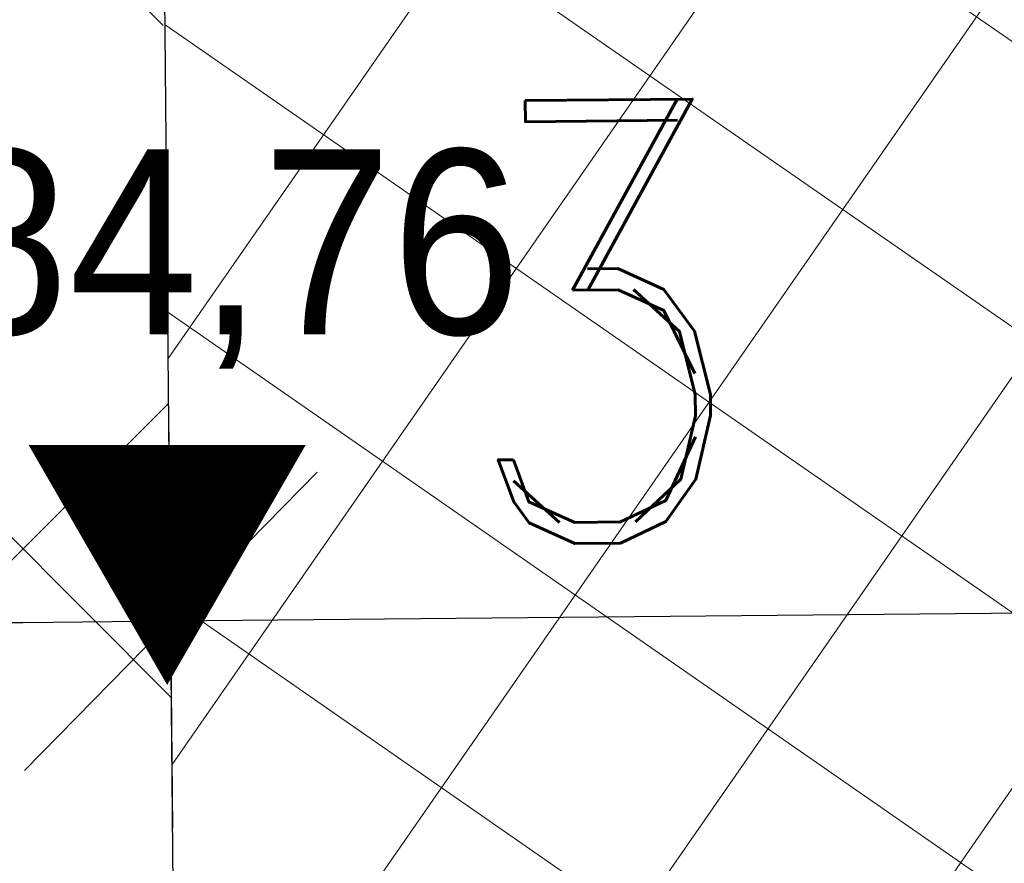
# Model space of a CAD drawing. Extents: x 8014 to 6635291, y -5609 to 5765892.
# Tile 57 of 158: x 6601164.6 to 6601167.27, y 5731801.17 to 5731803.45. Entities that reach past the tile are written whole.
import ezdxf
from ezdxf.enums import TextEntityAlignment as Align

# ---------------------------------------------------------------- set-up
doc = ezdxf.new("R2010")
doc.units = 0
doc.header["$PDSIZE"] = 0.75
doc.linetypes.add('HIDDEN', pattern=[0.375, 0.25, -0.125])
doc.layers.get('0').update_dxf_attribs({"linetype": 'CONTINUOUS'})
doc.layers.get('Defpoints').update_dxf_attribs({"linetype": 'CONTINUOUS'})
for name, color, linetype, lineweight in [('!m_spadki', 7, 'CONTINUOUS', 30), ('a_krawężnik', 7, 'CONTINUOUS', 30), ('T_str.ochr.8m', 40, 'HIDDEN', 60)]:
    doc.layers.add(name, color=color, linetype=linetype, lineweight=lineweight)
for name, color, linetype in [('A-SZRAF- DROGI', 130, 'CONTINUOUS'), ('a_chodnik', 31, 'CONTINUOUS'), ('a_zieleń', 80, 'CONTINUOUS')]:
    doc.layers.add(name, color=color, linetype=linetype)
doc.layers.add('AP_HATCH_DROGI', color=7, linetype='CONTINUOUS', lineweight=15, true_color=0x949494)
doc.styles.add('Arial', font='arial.ttf')
doc.styles.add('Romand', font='romand.shx', dxfattribs={"width": 0.8})
doc.styles.add('ROMANS', font='romans.shx', dxfattribs={"width": 0.7})
doc.dimstyles.new('DIM500', dxfattribs={"dimscale": 40, "dimtxt": 0.03, "dimasz": 0.01, "dimexe": 0, "dimexo": 0, "dimgap": 0.02, "dimtad": 1, "dimzin": 9, "dimdsep": 46, "dimtxsty": 'ROMANS', "dimblk": 'TICK1', "dimcen": 0, "dimse1": 1, "dimse2": 1, "dimclrd": 256, "dimclre": 7, "dimclrt": 6, "dimazin": 0, "dimtfac": 1, "dimtdec": 4, "dimtix": 1, "dimtmove": 2, "dimatfit": 3, "dimldrblk": 'TICK1', "dimfxl": 1, "dimtolj": 1, "dimtzin": 9, "dimarcsym": 0})

# ---------------------------------------------------------------- blocks, each defined once
blk = doc.blocks.new('TICK1')
at = {"color": 0}
for p, q in [((0, -1.4), (0, 1.4)), ((0, 1.110223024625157e-16), (-0.9999999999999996, 1.110223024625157e-16))]:
    blk.add_line(p, q, dxfattribs=at)
at = {"color": 2}
blk.add_line((-0.9999999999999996, -0.9999999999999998), (1, 1), dxfattribs=at)
blk = doc.blocks.new('*D118')
at = {"lineweight": -2}
for p, q in [((6601168.009658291, 5731801.854794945), (6601165.009794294, 5731801.826229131)), ((6601168.409640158, 5731801.85860372), (6601168.809622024, 5731801.862412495)), ((6601164.609812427, 5731801.822420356), (6601164.209830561, 5731801.818611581))]:
    blk.add_line(p, q, dxfattribs=at)
at = {"layer": 'Defpoints', "color": 0}
for p in [(6601165.009794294, 5731801.826229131), (6601168.01864862, 5731800.910667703), (6601165.018784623, 5731800.882101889)]:
    blk.add_point(p, dxfattribs=at)
at = {"lineweight": -2, "xscale": 0.4, "yscale": 0.4, "zscale": 0.4}
for p, rotation in [((6601168.009658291, 5731801.854794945), 180.5455751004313), ((6601165.009794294, 5731801.826229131), 0.5455751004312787)]:
    blk.add_blockref('TICK1', p, dxfattribs=dict(at, rotation=rotation))
at = {"color": 6, "insert": (6601166.18052332, 5731802.637413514), "char_height": 1.2, "attachment_point": 5, "rotation": 0.5455751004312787, "style": 'Romand'}
blk.add_mtext('\\A1;3', dxfattribs=at)

msp = doc.modelspace()

# ---------------------------------------------------------------- hatches: boundary and pattern name
at = {"layer": 'A-SZRAF- DROGI', "linetype": 'ByBlock', "lineweight": 0}
h = msp.add_hatch(dxfattribs=at)
h.set_pattern_fill('ANSI37', color=253, scale=3, style=0)
h.set_pattern_definition([(45, (3365827.470421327, 2822255.75228963), (-0.2651650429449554, 0.2651650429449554), []), (135, (3365827.470421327, 2822255.75228963), (-0.2651650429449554, -0.2651650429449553), [])])
h.paths.add_polyline_path([(6601164.801, 5731825.446), (6601168.790559, 5731826.947746), (6601168.820585, 5731824.474329), (6601166.454, 5731823.503)])
edge = h.paths.add_edge_path()
edge.add_line((6601172.476, 5731825.895), (6601172.4105, 5731828.025676))
edge.add_line((6601172.4105, 5731828.025676), (6601173.992, 5731828.189))
edge.add_arc((6601186.03492027, 5732243.680015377), 415.665509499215, 268.3397586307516, 269.9116548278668)
edge.add_line((6601185.394, 5731828.015), (6601205.043, 5731828.193))
edge.add_line((6601205.043, 5731828.193), (6601225.2324, 5731828.343))
edge.add_line((6601225.2324, 5731828.343), (6601245.168, 5731828.586))
edge.add_line((6601245.168, 5731828.586), (6601245.54301782, 5731828.590239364))
edge.add_line((6601245.54301782, 5731828.590239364), (6601246.883624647, 5731826.593755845))
edge.add_line((6601246.883624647, 5731826.593755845), (6601221.789705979, 5731826.309230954))
edge.add_line((6601221.789705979, 5731826.309230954), (6601205.136, 5731826.031))
edge.add_line((6601205.136, 5731826.031), (6601185.273, 5731825.848))
edge.add_line((6601185.273, 5731825.848), (6601173.834, 5731826.053))
edge.add_line((6601173.834, 5731826.053), (6601172.476, 5731825.895))
edge = h.paths.add_edge_path()
edge.add_line((6601111.994, 5731733.86), (6601109.203, 5731750.836))
edge.add_line((6601109.203, 5731750.836), (6601106.88, 5731760.994))
edge.add_line((6601106.88, 5731760.994), (6601102.557, 5731779.174))
edge.add_line((6601102.557, 5731779.174), (6601096.809, 5731802.335))
edge.add_line((6601096.809, 5731802.335), (6601093.3935, 5731815.0755))
edge.add_arc((6601112.890643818, 5731821.406846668), 20.49937969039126, 186.6456011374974, 197.9902726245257, ccw=False)
edge.add_arc((6601104.100382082, 5731821.197027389), 11.77172068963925, 157.093056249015, 190.5856574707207, ccw=False)
edge.add_line((6601093.257, 5731825.779000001), (6601095.519, 5731824.743))
edge.add_line((6601095.519, 5731824.743), (6601101.325, 5731802.801))
edge.add_line((6601101.325, 5731802.801), (6601106.886, 5731780.522))
edge.add_line((6601106.886, 5731780.522), (6601111.376, 5731762.136))
edge.add_line((6601111.376, 5731762.136), (6601116.585, 5731733.745))
edge.add_line((6601116.585, 5731733.745), (6601117.929, 5731724.497))
edge.add_line((6601117.929, 5731724.497), (6601120.174581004, 5731712.998631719))
edge.add_line((6601120.174581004, 5731712.998631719), (6601122.073782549, 5731714.127215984))
edge.add_line((6601122.073782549, 5731714.127215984), (6601119.954, 5731724.963))
edge.add_line((6601119.954, 5731724.963), (6601118.634, 5731734.045))
edge.add_line((6601118.634, 5731734.045), (6601113.329, 5731762.836))
edge.add_line((6601113.329, 5731762.836), (6601108.915, 5731781.012))
edge.add_line((6601108.915, 5731781.012), (6601103.286, 5731803.464))
edge.add_line((6601103.286, 5731803.464), (6601098.333, 5731822.44))
edge.add_line((6601098.333, 5731822.44), (6601100.26, 5731826.8))
edge.add_line((6601100.26, 5731826.8), (6601104.18, 5731826.61))
edge.add_line((6601104.18, 5731826.61), (6601124.59, 5731825.705))
edge.add_arc((6601125.610328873, 5731847.683485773), 22.00215689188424, 254.8648362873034, 267.34201003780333, ccw=False)
edge.add_line((6601119.865631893, 5731826.444527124), (6601114.201632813, 5731827.976553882))
edge.add_arc((6601110.333611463, 5731814.50400797), 14.01681427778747, 73.98101766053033, 84.72925958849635)
edge.add_line((6601111.621225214, 5731828.46155551), (6601104.31, 5731828.801))
edge.add_line((6601104.31, 5731828.801), (6601098.736000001, 5731829.044))
edge.add_arc((6601099.467862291, 5731836.320540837), 7.313252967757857, 237.4214308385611, 264.25660123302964, ccw=False)
edge.add_line((6601095.530000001, 5731830.158), (6601092.874, 5731826.011))
edge.add_arc((6601101.918260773, 5731821.943692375), 9.916735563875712, 155.7860047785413, 175.0173574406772)
edge.add_arc((6601112.859662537, 5731821.4016454), 20.86790340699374, 176.1439813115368, 198.0522861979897)
edge.add_line((6601093.019, 5731814.935), (6601096.416, 5731802.213))
edge.add_line((6601096.416, 5731802.213), (6601102.139, 5731779.125))
edge.add_line((6601102.139, 5731779.125), (6601106.492, 5731760.912))
edge.add_line((6601106.492, 5731760.912), (6601108.825, 5731750.719))
edge.add_line((6601108.825, 5731750.719), (6601111.607, 5731733.785))
edge.add_line((6601111.607, 5731733.785), (6601115.11, 5731713.014))
edge.add_line((6601115.11, 5731713.014), (6601115.782940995, 5731710.388937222))
edge.add_line((6601115.782940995, 5731710.388937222), (6601116.122591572, 5731710.590771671))
edge.add_line((6601116.122591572, 5731710.590771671), (6601115.488, 5731713.094))
edge.add_line((6601115.488, 5731713.094), (6601113.741, 5731723.477))
edge.add_line((6601113.741, 5731723.477), (6601111.994, 5731733.86))
at = {"layer": 'a_chodnik', "lineweight": 13, "transparency": 33554687}
h = msp.add_hatch(dxfattribs=at)
h.set_pattern_fill('ANSI37-METRIC', color=256, scale=0.1999999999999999, angle=280.2340517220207, style=0)
h.set_pattern_definition([(325.2406736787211, (6604551.58258656, 5730645.887596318), (0.3620328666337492, 0.5216868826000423), []), (55.24067367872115, (6604551.58258656, 5730645.887596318), (-0.5216868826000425, 0.362032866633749), [])])
h.paths.add_polyline_path([(6601184.718209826, 5731806.288503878), (6601184.811686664, 5731796.468651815, -0.414209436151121), (6601183.821264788, 5731795.459178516), (6601180.533091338, 5731795.427831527), (6601179.940215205, 5731796.425472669), (6601183.811721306, 5731796.462338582), (6601183.712477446, 5731806.884519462)])
h.paths.add_polyline_path([(6601177.447741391, 5731795.398418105), (6601169.101942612, 5731795.318855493, -0.4088541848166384), (6601165.033847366, 5731799.300274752), (6601164.951244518, 5731807.974885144, -0.336575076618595), (6601167.945302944, 5731809.825565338), (6601183.682951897, 5731809.976971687, -0.3189819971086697), (6601184.633546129, 5731809.315496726), (6601183.694444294, 5731808.778286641), (6601183.692566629, 5731808.975471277), (6601167.943280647, 5731808.825500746), (6601168.062435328, 5731796.312368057), (6601178.023179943, 5731796.407217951)])
at = {"layer": 'a_zieleń', "transparency": 33554687}
h = msp.add_hatch(dxfattribs=at)
h.set_pattern_fill('ANSI31', color=256, scale=2, angle=0.5415578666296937)
h.set_pattern_definition([(45.5415578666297, (6600987.53512271, 5732094.771343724), (-0.1784396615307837, 0.1750979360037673), [])])
edge = h.paths.add_edge_path()
edge.add_line((6601184.522925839, 5731785.715408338), (6601184.766921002, 5731785.473322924))
edge.add_line((6601184.766921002, 5731785.473322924), (6601208.79, 5731802.27))
edge.add_line((6601208.79, 5731802.27), (6601211.05, 5731814.48))
edge.add_line((6601211.05, 5731814.48), (6601142.150843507, 5731813.822858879))
edge.add_arc((6601143.69840858, 5731819.101553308), 5.500870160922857, 253.6603434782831, 270.5475106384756)
edge.add_line((6601143.750973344, 5731813.6009343), (6601191.033618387, 5731814.053326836))
edge.add_arc((6601191.121506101, 5731812.113382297), 1.941934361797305, 359.83740764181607, 92.59396805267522, ccw=False)
edge.add_line((6601193.063432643, 5731812.107871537), (6601193.07399525, 5731811.003901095))
edge.add_line((6601193.07399525, 5731811.003901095), (6601197.383252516, 5731811.044963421))
edge.add_line((6601197.383252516, 5731811.044963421), (6601197.425292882, 5731806.620725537))
edge.add_line((6601197.425292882, 5731806.620725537), (6601199.73158594, 5731806.642472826))
edge.add_line((6601199.73158594, 5731806.642472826), (6601199.802988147, 5731799.171269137))
edge.add_line((6601199.802988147, 5731799.171269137), (6601197.516155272, 5731797.164784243))
edge.add_line((6601197.516155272, 5731797.164784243), (6601194.215775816, 5731797.133052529))
edge.add_line((6601194.215775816, 5731797.133052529), (6601194.250820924, 5731793.47024802))
edge.add_arc((6601191.537576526, 5731793.658273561), 2.719751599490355, 281.08944697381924, 356.0357887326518, ccw=False)
edge.add_line((6601192.060696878, 5731790.989304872), (6601185.152182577, 5731786.155675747))
edge.add_arc((71774552.68679601, -87417922.68084788), 113685689.9179969, 124.9790439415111, 124.9790443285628)
h.paths.add_polyline_path([(6601204.905956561, 5731809.178180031), (6601202.576515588, 5731808.578882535), (6601203.741236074, 5731808.878531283)], flags=16)
h = msp.add_hatch(dxfattribs=at)
h.set_pattern_fill('ANSI31', color=256, scale=2, angle=0.5415578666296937)
h.set_pattern_definition([(45.54817982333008, (6607983.673137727, 5729436.441197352), (-0.1784598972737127, 0.175077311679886), [])])
edge = h.paths.add_edge_path()
edge.add_line((6601132.28887818, 5731807.911557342), (6601127.080955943, 5731807.902463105))
edge.add_line((6601127.080955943, 5731807.902463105), (6601127.042433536, 5731806.545763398))
edge.add_line((6601127.042433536, 5731806.545763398), (6601125.024000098, 5731806.574521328))
edge.add_line((6601125.024000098, 5731806.574521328), (6601123.865375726, 5731808.178802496))
edge.add_line((6601123.865375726, 5731808.178802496), (6601123.892619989, 5731810.090996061))
edge.add_line((6601123.892619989, 5731810.090996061), (6601127.092295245, 5731810.045408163))
edge.add_line((6601127.092295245, 5731810.045408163), (6601127.07886047, 5731809.102461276))
edge.add_line((6601127.07886047, 5731809.102461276), (6601132.973334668, 5731809.112754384))
edge.add_arc((6601141.258670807, 5731812.627467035), 8.999999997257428, 180.5464351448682, 202.9870849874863, ccw=False)
edge.add_line((6601132.259080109, 5731812.541634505), (6601132.247761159, 5731813.728432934))
edge.add_line((6601132.247761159, 5731813.728432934), (6601119.83, 5731813.61))
edge.add_line((6601119.83, 5731813.61), (6601154.4, 5731764.22))
edge.add_line((6601154.4, 5731764.22), (6601170.421137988, 5731775.462184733))
edge.add_line((6601170.421137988, 5731775.462184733), (6601167.795630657, 5731776.94312949))
edge.add_line((6601167.795630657, 5731776.94312949), (6601164.951398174, 5731771.897198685))
edge.add_line((6601164.951398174, 5731771.897198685), (6601163.57632974, 5731771.285145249))
edge.add_line((6601163.57632974, 5731771.285145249), (6601148.409338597, 5731779.830782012))
edge.add_line((6601148.409338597, 5731779.830782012), (6601150.867544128, 5731784.186563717))
edge.add_arc((6601153.830783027, 5731789.327859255), 5.934113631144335, 214.9282003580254, 240.0425568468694, ccw=False)
edge.add_line((6601148.96558026, 5731785.930285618), (6601146.46801821, 5731789.497160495))
edge.add_line((6601146.46801821, 5731789.497160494), (6601142.298628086, 5731786.729162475))
edge.add_line((6601142.298628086, 5731786.729162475), (6601135.134562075, 5731796.97315696))
edge.add_line((6601135.134562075, 5731796.97315696), (6601132.678694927, 5731795.250945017))
edge.add_line((6601132.678694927, 5731795.250945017), (6601128.604672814, 5731801.064981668))
edge.add_line((6601128.604672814, 5731801.064981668), (6601130.241763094, 5731802.2116806))
edge.add_line((6601130.241763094, 5731802.2116806), (6601128.230332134, 5731805.075452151))
edge.add_line((6601128.230332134, 5731805.075452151), (6601132.288878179, 5731807.911557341))
h.paths.add_polyline_path([(6601124.087608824, 5731807.273295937), (6601122.407785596, 5731810.036661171), (6601124.012220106, 5731807.36403475), (6601124.444687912, 5731807.376661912)])
at = {"layer": 'AP_HATCH_DROGI', "transparency": 33554687}
h = msp.add_hatch(dxfattribs=at)
h.set_pattern_fill('ANSI37', color=8, scale=0.4, style=0)
h.set_pattern_definition([(45, (-235.1363771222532, -0.007408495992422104), (-0.8980256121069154, 0.8980256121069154), []), (135, (-235.1363771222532, -0.007408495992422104), (-0.8980256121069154, -0.8980256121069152), [])])
h.paths.add_polyline_path([(6601193.249542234, 5731793.599106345), (6601193.023173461, 5731793.157140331), (6601192.537164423, 5731792.545996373), (6601191.365211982, 5731791.715704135), (6601183.212684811, 5731786.011685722), (6601182.497746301, 5731785.59703122), (6601181.617589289, 5731785.472365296), (6601180.787473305, 5731785.553877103), (6601179.223053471, 5731786.31994221), (6601177.752199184, 5731787.151714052), (6601177.339079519, 5731787.292707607), (6601176.353805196, 5731787.380852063), (6601169.258341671, 5731787.337031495), (6601168.753547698, 5731787.164823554), (6601168.391850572, 5731786.815376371), (6601168.269527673, 5731786.161551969), (6601168.290580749, 5731783.987948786), (6601168.488974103, 5731783.423273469), (6601168.945697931, 5731783.165323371), (6601175.69063093, 5731779.256652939), (6601170.30296666, 5731775.521471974), (6601167.794910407, 5731776.936167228), (6601167.128955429, 5731777.163692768), (6601166.526245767, 5731776.961653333), (6601165.767206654, 5731775.783688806), (6601163.33174438, 5731771.472463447), (6601149.285564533, 5731779.333072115), (6601151.242391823, 5731782.823348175, 0.4126509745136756), (6601150.866490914, 5731784.182768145, -0.1085287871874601), (6601148.96558026, 5731785.930285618), (6601146.409825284, 5731789.580268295, 0.3525795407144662), (6601145.069900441, 5731789.886280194), (6601141.732827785, 5731787.547236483), (6601129.630619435, 5731804.831204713), (6601132.978262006, 5731807.182528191, 0.4134176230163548), (6601133.224768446, 5731808.57313886, -0.1152150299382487), (6601132.259080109, 5731812.541634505), (6601132.249191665, 5731813.578443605), (6601191.12157696, 5731814.047908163), (6601191.993802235, 5731813.804172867), (6601192.465289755, 5731813.507952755), (6601192.845826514, 5731812.99932286), (6601193.051446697, 5731812.404393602), (6601193.047141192, 5731810.787722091), (6601189.71617973, 5731810.759041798), (6601189.71617973, 5731810.476779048), (6601189.478657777, 5731810.589941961), (6601189.137921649, 5731810.649778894), (6601188.638827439, 5731810.516336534), (6601188.455564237, 5731810.361099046), (6601188.183916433, 5731809.949719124), (6601188.300918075, 5731797.719288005), (6601188.593649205, 5731797.284428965), (6601189.24852946, 5731797.040421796), (6601189.730764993, 5731797.164266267), (6601189.9472133, 5731797.324671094), (6601190.197602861, 5731797.731115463, -0.05991203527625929), (6601190.100695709, 5731797.525527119), (6601190.166834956, 5731797.525527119), (6601193.211719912, 5731797.5521764), (6601193.249542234, 5731793.599106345)], is_closed=False)
h.paths.add_polyline_path([(6601150.891862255, 5731811.46124344), (6601160.891791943, 5731811.516907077), (6601161.10822189, 5731789.159091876), (6601151.108690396, 5731789.062293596)], flags=16)
h.paths.add_polyline_path([(6601183.692642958, 5731809.969609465), (6601184.392950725, 5731809.683450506), (6601184.692597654, 5731808.979128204), (6601184.811738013, 5731796.463292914), (6601184.682850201, 5731795.960525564), (6601184.52561327, 5731795.751385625), (6601184.137843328, 5731795.50636878), (6601183.821335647, 5731795.45177002), (6601168.207583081, 5731795.409667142), (6601167.268951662, 5731795.745236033), (6601166.254055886, 5731796.470527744), (6601165.426889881, 5731797.629044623), (6601165.163207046, 5731798.3539978), (6601165.033918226, 5731799.292866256), (6601165.009865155, 5731801.818820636), (6601164.931315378, 5731807.967476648), (6601165.324893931, 5731808.648588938), (6601165.820058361, 5731809.170203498), (6601166.435272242, 5731809.557882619), (6601167.143473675, 5731809.853225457)], flags=16)

# ---------------------------------------------------------------- linework, layer by layer
at = {"layer": '!m_spadki', "linetype": 'Continuous'}
msp.add_lwpolyline([(6601164.999979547, 5731801.653775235, 0, 0.75, 0), (6601164.999979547, 5731802.303294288, 0, 0, 0)], format="xyseb", dxfattribs=at)
msp.add_lwpolyline([(6601164.999979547, 5731801.653775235, 0, 0.75, 0), (6601164.999979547, 5731802.303294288, 0, 0, 0)], format="xyseb", dxfattribs=at)
msp.add_lwpolyline([(6601164.999979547, 5731801.653775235, 0, 0.75, 0), (6601164.999979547, 5731802.303294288, 0, 0, 0)], format="xyseb", dxfattribs=at)
at = {"layer": 'a_krawężnik'}
msp.add_line((6601165.033847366, 5731799.300274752), (6601164.951244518, 5731807.974885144), dxfattribs=at)
msp.add_line((6601165.033847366, 5731799.300274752), (6601164.951244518, 5731807.974885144), dxfattribs=at)
at = {"layer": 'T_str.ochr.8m', "color": 202, "ltscale": 2, "elevation": 1.422323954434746e-09}
msp.add_lwpolyline([(6601175.396192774, 5731816.72219358, -0.3015367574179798), (6601203.187177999, 5731798.325885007, -0.2178183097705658), (6601203.187178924, 5731773.094509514, -0.301537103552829), (6601175.396200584, 5731754.698210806), (6601169.235031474, 5731754.698423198, -0.301372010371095), (6601141.463049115, 5731773.094506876, -0.2177548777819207), (6601141.463048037, 5731798.325839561, -0.3016428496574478), (6601169.254027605, 5731816.722193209), (6601175.396192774, 5731816.72219358)], format="xyb", dxfattribs=at)
at = {"layer": 'T_str.ochr.8m', "color": 202, "ltscale": 2}
msp.add_arc((6601157.260715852, 5731807.695597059, 1.031868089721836e-08), 30, 270.5435333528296, 0.5435337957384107, dxfattribs=at)
at = {"layer": 'T_str.ochr.8m', "ltscale": 1.7}
msp.add_arc((6601157.260743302, 5731807.692679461, 1.031868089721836e-08), 8, 270.5435337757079, 0.5644304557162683, dxfattribs=at)

# ---------------------------------------------------------------- texts
at = {"layer": '!m_spadki', "linetype": 'Continuous', "style": 'Arial', "width": 0.9000000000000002}
msp.add_text('184,76', height=0.5, dxfattribs=at).set_placement((6601164.996146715, 5731802.603279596), align=Align.CENTER)
msp.add_text('184,76', height=0.5, dxfattribs=at).set_placement((6601164.996146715, 5731802.603279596), align=Align.CENTER)
msp.add_text('184,76', height=0.5, dxfattribs=at).set_placement((6601164.996146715, 5731802.603279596), align=Align.CENTER)

# ---------------------------------------------------------------- dimensions: what is measured, and where the dimension line sits
dim = msp.add_linear_dim(base=(6601165.009794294, 5731801.826229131), p1=(6601168.01864862, 5731800.910667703), p2=(6601165.018784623, 5731800.882101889), angle=180.54557510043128, dimstyle='DIM500', override={"dimtxt": 0.03, "dimtxsty": 'Romand'})
dim.commit()
dim.dimension.update_dxf_attribs({"geometry": '*D118', "text_midpoint": (6601166.18052332, 5731802.637413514), "dimtype": 161})

doc.saveas('drawing.dxf')
